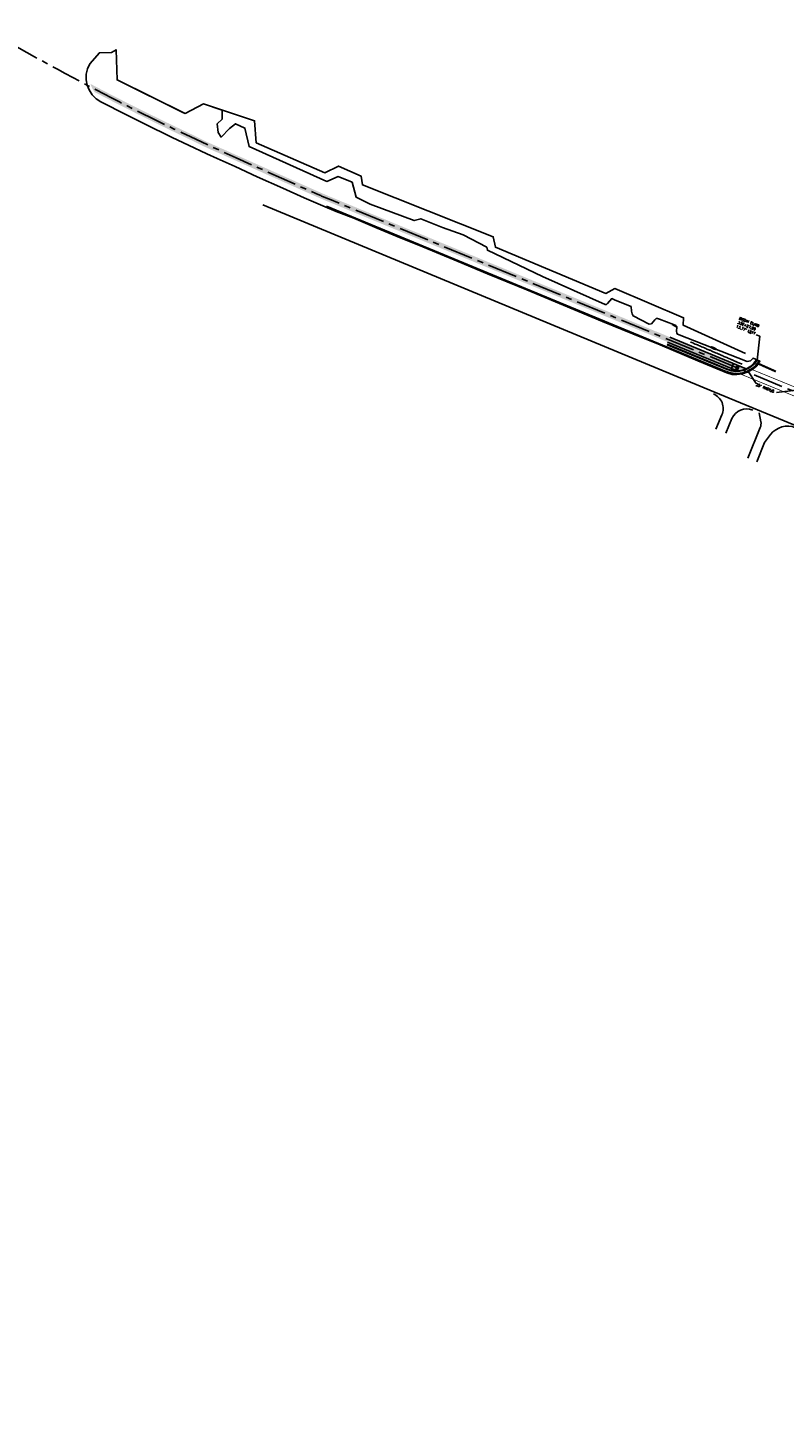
# Model space of a CAD drawing. Header units: feet. Extents: x 2087242 to 2092707, y 861919 to 865997.
# Tile 3 of 39: x 2089281 to 2089991, y 863306 to 864617. Entities that reach past the tile are written whole.
import ezdxf

# ---------------------------------------------------------------- set-up
doc = ezdxf.new("R2010")
doc.units = ezdxf.units.FT
doc.header["$LTSCALE"] = 30
doc.header["$MEASUREMENT"] = 0
doc.linetypes.add('CENTER', pattern=[2, 1.25, -0.25, 0.25, -0.25])
for name, color, linetype in [('C-EROS-SF', 2, 'SILT_FENCE'), ('C-GRADE-ESMT', 171, 'TCE'), ('C-MB-RELOCATED', 3, 'Continuous'), ('C-TOPO-MINR-ORIG', 1, 'Continuous'), ('GIS-CONC-DRIVEWAY', 252, 'Continuous'), ('GIS-PAINT', 252, 'Continuous'), ('LOD', 80, 'LOD'), ('P-BOC', 2, 'Continuous'), ('P-CL', 62, 'CENTER'), ('P-EOP', 2, 'Continuous'), ('P-FOC', 62, 'Continuous'), ('P-SW', 3, 'Continuous'), ('P-SW-H', 254, 'Continuous'), ('ZLEGEND', 2, 'Continuous')]:
    doc.layers.add(name, color=color, linetype=linetype)
doc.styles.add('L80', font='simplex.shx', dxfattribs={"height": 2.4})
doc.styles.add('LINE', font='simplex.shx', dxfattribs={"height": 0.9})
doc.styles.get("Standard").update_dxf_attribs({"font": 'simplex.shx'})
doc.linetypes.add('LOD', pattern='A,1,-0.4,["LOD",Standard,S=0.12,R=0,X=-0.375,Y=-0.06],0', length=1.4)
doc.linetypes.add('SILT_FENCE', pattern='A,0.5,-0.2,["SF",LINE,S=0.1,R=0,X=-0.1,Y=-0.05],-0.2', length=0.9)
doc.linetypes.add('TCE', pattern='A,0.5,-0.2,["TCE",LINE,S=0.1,R=0,X=-0.1,Y=-0.05],-0.25', length=0.95)

msp = doc.modelspace()

# ---------------------------------------------------------------- hatches: boundary and pattern name
at = {"layer": 'P-SW-H'}
h = msp.add_hatch(color=256, dxfattribs=at)
h.dxf.hatch_style = 1
h.paths.add_polyline_path([(2089351.2, 864558.1, -0.001312), (2089339.6, 864564.2, 0.097163), (2089343.5, 864556.5, 0.000601), (2089348.9, 864553.7)])
h.paths.add_polyline_path([(2089351.2, 864558.1), (2089348.9, 864553.7, 0.008919), (2089428.6, 864514.1), (2089430.8, 864518.6, -0.008925)])
h.paths.add_polyline_path([(2089436.2, 864516), (2089434.2, 864517, -0.000376), (2089430.8, 864518.6), (2089428.6, 864514.1, 0.00048), (2089432.9, 864512), (2089434, 864511.5)])
h.paths.add_polyline_path([(2089436.2, 864516), (2089434, 864511.5), (2089444.9, 864506.1), (2089447.1, 864510.6)])
h.paths.add_polyline_path([(2089448.7, 864509.8), (2089447.1, 864510.6), (2089444.9, 864506.1), (2089446.6, 864505.3), (2089450.4, 864503.6), (2089452.6, 864508.1)])
h.paths.add_polyline_path([(2089452.6, 864508.1), (2089450.4, 864503.6), (2089457, 864500.6), (2089459.1, 864505.2)])
h.paths.add_polyline_path([(2089464.6, 864502.8), (2089462.8, 864503.5), (2089459.1, 864505.2), (2089457, 864500.6), (2089460.8, 864499), (2089462.5, 864498.2)])
h.paths.add_polyline_path([(2089464.6, 864502.8), (2089462.5, 864498.2), (2089473.6, 864493.3), (2089475.6, 864497.8)])
h.paths.add_polyline_path([(2089477.4, 864497), (2089475.6, 864497.8), (2089473.6, 864493.3), (2089475.4, 864492.5), (2089479.1, 864490.8), (2089481.1, 864495.4)])
h.paths.add_polyline_path([(2089481.1, 864495.4), (2089479.1, 864490.8), (2089550.1, 864459.1, 0.004966), (2089559.3, 864455.1), (2089561.2, 864459.8, -0.004947), (2089552.2, 864463.7)])
h.paths.add_polyline_path([(2089566.7, 864457.5), (2089564.8, 864458.2, -0.001972), (2089561.2, 864459.8), (2089559.3, 864455.1, 0.001953), (2089562.9, 864453.6), (2089564.8, 864452.8)])
h.paths.add_polyline_path([(2089566.7, 864457.5), (2089564.8, 864452.8), (2089576, 864448.2), (2089577.9, 864452.8)])
h.paths.add_polyline_path([(2089583.5, 864450.5), (2089579.7, 864452.1), (2089577.9, 864452.8), (2089576, 864448.2), (2089577.8, 864447.5), (2089581.5, 864445.9)])
h.paths.add_polyline_path([(2089583.5, 864450.5), (2089581.5, 864445.9), (2089640.3, 864421.6), (2089642.2, 864426.2)])
h.paths.add_polyline_path([(2089647.8, 864424), (2089646, 864424.7), (2089642.2, 864426.2), (2089640.3, 864421.6), (2089644.1, 864420.1), (2089645.9, 864419.3)])
h.paths.add_polyline_path([(2089659, 864419.3), (2089647.8, 864424), (2089645.9, 864419.3), (2089657, 864414.7)])
h.paths.add_polyline_path([(2089660.8, 864418.6), (2089659, 864419.3), (2089657, 864414.7), (2089658.8, 864414), (2089662.6, 864412.4), (2089664.5, 864417)])
h.paths.add_polyline_path([(2089664.5, 864417), (2089662.6, 864412.4), (2089682.5, 864404.2), (2089684.4, 864408.8)])
h.paths.add_polyline_path([(2089688.2, 864407.3), (2089684.4, 864408.8), (2089682.5, 864404.2), (2089686.3, 864402.6), (2089688.1, 864401.9), (2089690, 864406.5)])
h.paths.add_polyline_path([(2089690, 864406.5), (2089688.1, 864401.9), (2089699.3, 864397.3), (2089701.2, 864401.9)])
h.paths.add_polyline_path([(2089706.7, 864399.6), (2089703.9, 864400.8), (2089701.2, 864401.9), (2089699.3, 864397.3), (2089701.5, 864396.3), (2089704.8, 864395)])
h.paths.add_polyline_path([(2089706.7, 864399.6), (2089704.8, 864395), (2089820.4, 864347.2), (2089822.3, 864351.8)])
h.paths.add_polyline_path([(2089943.4, 864301.8), (2089941.5, 864297.1), (2089947, 864294.9, 0.096805), (2089955.4, 864296.8)])
h.paths.add_polyline_path([(2089887.3, 864325), (2089885.4, 864320.3), (2089941.5, 864297.1), (2089943.4, 864301.8)])
h.paths.add_polyline_path([(2089887.3, 864325), (2089883.5, 864326.5), (2089881.7, 864327.3), (2089879.8, 864322.6), (2089881.6, 864321.9), (2089885.4, 864320.3)])
h.paths.add_polyline_path([(2089870.6, 864331.9), (2089868.7, 864327.2), (2089879.8, 864322.6), (2089881.7, 864327.3)])
h.paths.add_polyline_path([(2089865, 864334.2), (2089856.5, 864337.7), (2089854.5, 864333.1), (2089863.1, 864329.6)])
h.paths.add_polyline_path([(2089870.5, 864331.9), (2089868.7, 864332.6), (2089865, 864334.2), (2089863.1, 864329.6), (2089866.8, 864328), (2089868.6, 864327.3)])
h.paths.add_polyline_path([(2089844.6, 864342.6), (2089842.7, 864338), (2089854.5, 864333.1), (2089856.5, 864337.7)])
h.paths.add_polyline_path([(2089844.6, 864342.6), (2089840.9, 864344.2), (2089839.1, 864344.9), (2089837.1, 864340.3), (2089838.9, 864339.5), (2089842.7, 864338)])
h.paths.add_polyline_path([(2089827.9, 864349.5), (2089826.1, 864350.3), (2089822.3, 864351.8), (2089820.4, 864347.2), (2089824.2, 864345.6), (2089826, 864344.9)])
h.paths.add_polyline_path([(2089839.1, 864344.9), (2089827.9, 864349.5), (2089826, 864344.9), (2089837.1, 864340.3)])

# ---------------------------------------------------------------- linework, layer by layer
at = {"layer": 'C-EROS-SF'}
for p, q in [((2089881.3, 864319.9), (2089937.7, 864296.5)), ((2089937.7, 864296.5), (2089941, 864295.5)), ((2089941, 864295.5), (2089944.2, 864294.9)), ((2089944.2, 864294.9), (2089946.9, 864294.9))]:
    msp.add_line(p, q, dxfattribs=at)
at = {"layer": 'C-EROS-SF', "ltscale": 0.75, "flags": 128}
msp.add_lwpolyline([(2089885.7, 864338.3), (2089890.3, 864335.7), (2089889.8, 864332), (2089890.1, 864330.3), (2089890.8, 864329.3), (2089956.2, 864303.7), (2089959.3, 864304.3), (2089961.8, 864306.8), (2089964, 864305.8)], dxfattribs=at)
at = {"layer": 'C-GRADE-ESMT', "ltscale": 0.75, "elevation": 378, "flags": 128}
msp.add_lwpolyline([(2089364.5, 864567.9), (2089428.4, 864536.5), (2089445.7, 864545.4), (2089493.7, 864529.6), (2089495.2, 864508.9), (2089559.8, 864480.6), (2089572.5, 864487.1), (2089593.7, 864477.7), (2089594.9, 864469.4), (2089717.9, 864420.7), (2089719.9, 864410.8), (2089823.6, 864367.5), (2089832.1, 864372.1), (2089896.5, 864344.7), (2089896.2, 864337.6), (2089954.7, 864311)], dxfattribs=at)
at = {"layer": 'C-MB-RELOCATED'}
for points in [[(2089965.6, 864304.8), (2089968.1, 864327.3), (2089964.8, 864328.6)], [(2089956.9, 864294.7), (2089964.7, 864282.8)], [(2090002.4, 864276.7), (2089983.9, 864274.5)]]:
    msp.add_lwpolyline(points, dxfattribs=at)
at = {"layer": 'C-TOPO-MINR-ORIG', "color": 1, "linetype": 'Continuous', "lineweight": -3, "elevation": 382}
msp.add_lwpolyline([(2089951.6, 864301), (2089951.5, 864301.1), (2089950.8, 864301.4), (2089949.9, 864301.7), (2089949.1, 864302.1), (2089948.3, 864302.5), (2089947.6, 864302.7), (2089947.2, 864302.9), (2089946.9, 864303.1), (2089946.4, 864303.3), (2089945.8, 864303.5), (2089945.3, 864303.7), (2089944.8, 864304), (2089944.4, 864304.1), (2089944.1, 864304.3), (2089943.5, 864304.5), (2089942.8, 864304.8), (2089942.2, 864305.1), (2089941.7, 864305.3), (2089941.4, 864305.4), (2089941.1, 864305.5), (2089940.7, 864305.7), (2089940.3, 864305.9), (2089939.9, 864306.1), (2089939.7, 864306.2), (2089939.3, 864306.3), (2089938.9, 864306.5), (2089938.4, 864306.7), (2089938.1, 864306.9), (2089937.8, 864307), (2089937.1, 864307.3), (2089936.3, 864307.6), (2089935.4, 864308), (2089934.4, 864308.4), (2089933.5, 864308.8), (2089932.8, 864309.1), (2089932.4, 864309.3), (2089932, 864309.5), (2089931.3, 864309.8), (2089930.6, 864310.1), (2089929.9, 864310.4), (2089929.3, 864310.6), (2089928.9, 864310.8), (2089928.4, 864311), (2089927.7, 864311.3), (2089926.6, 864311.8), (2089925.4, 864312.3), (2089924.2, 864312.8), (2089923.1, 864313.3), (2089922.1, 864313.8), (2089921.4, 864314.1), (2089921.1, 864314.2), (2089920.8, 864314.3), (2089920.4, 864314.5), (2089920, 864314.7), (2089919.7, 864314.8), (2089919.3, 864314.9), (2089918.5, 864315.3), (2089917.4, 864315.8), (2089916.1, 864316.3), (2089914.7, 864316.9), (2089913.4, 864317.5), (2089912.3, 864317.9), (2089911.6, 864318.3), (2089911.2, 864318.4), (2089911, 864318.5), (2089910.7, 864318.6), (2089910.5, 864318.7), (2089910.2, 864318.9), (2089909.6, 864319.1), (2089908.6, 864319.5), (2089907.5, 864320), (2089906.3, 864320.5), (2089905.2, 864321), (2089904.2, 864321.5), (2089903.4, 864321.8), (2089903, 864322)], dxfattribs=at)
at = {"layer": 'GIS-CONC-DRIVEWAY'}
for p, q in [((2089926.9, 864240.1), (2089932.6, 864253.4)), ((2089936.1, 864236.2), (2089942, 864250)), ((2089969.1, 864247.1), (2089967.6, 864255.4)), ((2089956.9, 864212.8), (2089968.6, 864241.6)), ((2089972.6, 864227.6), (2089978.2, 864235)), ((2089965.3, 864209.4), (2089972.6, 864227.6))]:
    msp.add_line(p, q, dxfattribs=at)
for centre, radius, start, end in [((2089918.8, 864259.3), 15, 336.8452, 67.5212), ((2089955.8, 864244.1), 15, 67.6713, 156.8452), ((2089959.3, 864245.3), 10, 337.9342, 10.5015), ((2089994.2, 864222.9), 20, 67.8451, 142.7141)]:
    msp.add_arc(centre, radius, start, end, dxfattribs=at)
at = {"layer": 'GIS-PAINT'}
for p, q in [((2089924.9, 864275.1), (2089501.3, 864450.6)), ((2090005.4, 864242.1), (2089924.9, 864275.1))]:
    msp.add_line(p, q, dxfattribs=at)
at = {"layer": 'LOD', "linetype": 'LOD', "flags": 128}
msp.add_lwpolyline([(2089339, 864583.1), (2089336.7, 864578.4), (2089335.6, 864573.3), (2089335.5, 864568), (2089336.4, 864563.1), (2089338.3, 864558.5), (2089341.1, 864554), (2089344.9, 864550.2), (2089349.3, 864547.3), (2089373.3, 864535.3), (2089390.2, 864526.6), (2089416.4, 864513.9), (2089431.6, 864506.6), (2089448.9, 864498.5), (2089458.6, 864494.3), (2089475.4, 864486.6), (2089496, 864477.1), (2089520.3, 864466.3), (2089540.3, 864457.4), (2089557.7, 864449.8), (2089570.4, 864444.3), (2089586.8, 864438.1), (2089608.8, 864428.7), (2089631.2, 864419.4), (2089647.8, 864412.7), (2089684.9, 864397.6), (2089712.5, 864386), (2089749.3, 864370.9), (2089779.9, 864358.1), (2089820.4, 864341.3), (2089849, 864329.5), (2089874.5, 864319.1), (2089909.9, 864304.1), (2089937.1, 864293), (2089942.1, 864291.5), (2089946.6, 864291.4), (2089952, 864292), (2089957.1, 864293.9), (2089962, 864296.7), (2089965.2, 864299.6), (2089968.2, 864303.8), (2089964, 864305.8), (2089961.8, 864306.8), (2089959.3, 864304.3), (2089956.2, 864303.7), (2089890.8, 864329.3), (2089890.1, 864330.3), (2089889.8, 864332), (2089890.3, 864335.7), (2089890.1, 864336.6), (2089889.3, 864337.4), (2089887.2, 864338.3), (2089874, 864343.4), (2089872.1, 864344.1), (2089870.9, 864344), (2089869.5, 864342.8), (2089866.3, 864339), (2089864.1, 864338.8), (2089849.2, 864346.4), (2089848.2, 864348.3), (2089847.6, 864350.8), (2089847.2, 864355.2), (2089844.8, 864356.1), (2089831.8, 864361.4), (2089829.1, 864362.6), (2089825.2, 864357.9), (2089824.2, 864357.2), (2089822.9, 864357.1), (2089764, 864383.3), (2089712.3, 864408.1), (2089711.7, 864410.9), (2089689.5, 864422.4), (2089670.2, 864429.3), (2089649.8, 864437.6), (2089643.6, 864435.9), (2089602.3, 864451.3), (2089589.2, 864457.8), (2089585.2, 864471.9), (2089572.1, 864477.2), (2089561.5, 864472.6), (2089488.6, 864505.4), (2089484.6, 864522.7), (2089475.8, 864526.8), (2089470.2, 864522.4), (2089462.3, 864514.3), (2089459.6, 864518.5), (2089458.4, 864526.6), (2089463.2, 864531.1), (2089463.4, 864539.6), (2089445.7, 864545.4), (2089428.4, 864536.5), (2089427, 864537.2), (2089364.5, 864567.9), (2089363.6, 864596.2), (2089359.4, 864593.6), (2089348, 864593.4)], close=True, dxfattribs=at)
at = {"layer": 'P-BOC'}
msp.add_line((2089881.3, 864319.9), (2089937.7, 864296.5), dxfattribs=at)
msp.add_arc((2089946.3, 864317.3), 22.5, 247.5437, 326.9337, dxfattribs=at)
at = {"layer": 'P-CL', "ltscale": 0.75, "flags": 128}
msp.add_lwpolyline([(2092631.5, 863306), (2092533.3, 863348), (2092492.4, 863365), (2092385.3, 863402.4, 0.012545), (2092337.5, 863417.7), (2091946, 863532.6), (2091853.3, 863558.2, -0.007212), (2091825.7, 863566.3), (2091812.5, 863570.3, -0.010814), (2091771.8, 863583.9, -0.065276), (2091748.6, 863595.7), (2091729.3, 863609), (2091722.9, 863615.1), (2091721.8, 863617.2), (2091704.4, 863608.4), (2091627.3, 863630.2), (2091625.2, 863636.6, -0.172673), (2091583.6, 863637.7), (2091522.6, 863661, 0.031059), (2091493, 863670.3), (2091457.4, 863679.1, -0.037127), (2091422.1, 863690.6), (2091368, 863712.9, -0.153261), (2091356.7, 863722.3, 0.153456), (2091354.4, 863724.2), (2091289, 863751, 0.017183), (2091282.5, 863753.4), (2091238.1, 863768.2, -0.017377), (2091231.6, 863770.6), (2090754.7, 863966.6), (2090604.6, 864028.2), (2090300.1, 864153.7, 0.00131), (2090297.7, 864154.7), (2090018.8, 864267.9), (2089563.9, 864455.9, -0.006919), (2089551.1, 864461.4), (2089476.4, 864494.7), (2089433.1, 864514.7, -0.02638), (2089201.7, 864639.4), (2089154.1, 864668.5, -0.007599), (2089141.2, 864676.6), (2089039.7, 864742.7), (2088810.2, 864898.7, -0.011223), (2088791.9, 864911.8), (2088660.9, 865009.7), (2088503.3, 865131.4), (2088410.6, 865203.6), (2088044.2, 865491), (2088044.2, 865491), (2087920.3, 865588.2), (2087916.9, 865590.8, 0.028189), (2087638.6, 865782.6), (2087572.4, 865824.6, 0.01292), (2087435.9, 865898.3), (2087241.6, 865996.7)], format="xyb", dxfattribs=at)
at = {"layer": 'P-EOP'}
for p, q in [((2089561.2, 864449.5), (2089936.7, 864294.2)), ((2089561.2, 864449.5), (2089936.7, 864294.2)), ((2089965.2, 864305.1), (2089967.2, 864303.7))]:
    msp.add_line(p, q, dxfattribs=at)
msp.add_arc((2089946.3, 864317.3), 25, 247.5437, 326.9337, dxfattribs=at)
at = {"layer": 'P-FOC'}
msp.add_line((2089881.1, 864319.4), (2089937.5, 864296.1), dxfattribs=at)
msp.add_arc((2089946.3, 864317.3), 23, 247.5437, 326.9337, dxfattribs=at)
at = {"layer": 'P-SW'}
for p, q in [((2089941.5, 864297.1), (2089943.4, 864301.8)), ((2089945.2, 864295.6), (2089947.1, 864300.2)), ((2089947, 864294.9), (2089948.9, 864299.5))]:
    msp.add_line(p, q, dxfattribs=at)
at = {"layer": 'P-SW', "flags": 128}
for points in [[(2089955.4, 864296.8), (2089883.5, 864326.5)], [(2089947, 864294.9), (2089881.6, 864321.9)]]:
    msp.add_lwpolyline(points, dxfattribs=at)
for points, const_width in [([(2089960, 864296.4), (2090001.8, 864279.3)], 0.666), ([(2089983.2, 864294.2), (2089967.3, 864301.3)], 2), ([(2089948.6, 864292.4), (2090006.8, 864268.6)], 0.666)]:
    msp.add_lwpolyline(points, dxfattribs=dict(at, const_width=const_width))
at = {"layer": 'ZLEGEND', "color": 1}
for p, q in [((2089922.4, 864317.3), (2089922.2, 864316.7)), ((2089923.1, 864317.6), (2089922.5, 864316.1)), ((2089923.6, 864317.6), (2089922.9, 864315.8)), ((2089924.1, 864317.5), (2089923.3, 864315.5)), ((2089924.6, 864317.4), (2089923.8, 864315.2)), ((2089925.1, 864317.2), (2089924.2, 864315)), ((2089925.5, 864317), (2089924.7, 864314.9)), ((2089926, 864316.8), (2089925.2, 864314.8)), ((2089926.4, 864316.5), (2089925.7, 864314.7)), ((2089926.8, 864316.1), (2089926.3, 864314.7)), ((2089927, 864315.3), (2089926.9, 864315.1))]:
    msp.add_line(p, q, dxfattribs=at)

# ---------------------------------------------------------------- texts
at = {"layer": 'C-MB-RELOCATED', "char_height": 2.4, "width": 34.041, "attachment_point": 1, "rotation": 338.1987, "style": 'L80'}
for s, insert in [("BEGIN CURB\\P332+27.90\\P13.77' LEFT", (2089949.4, 864345.3)), ("25' RADIUS", (2089965.1, 864283.2))]:
    msp.add_mtext(s, dxfattribs=dict(at, insert=insert))

doc.saveas('drawing.dxf')
